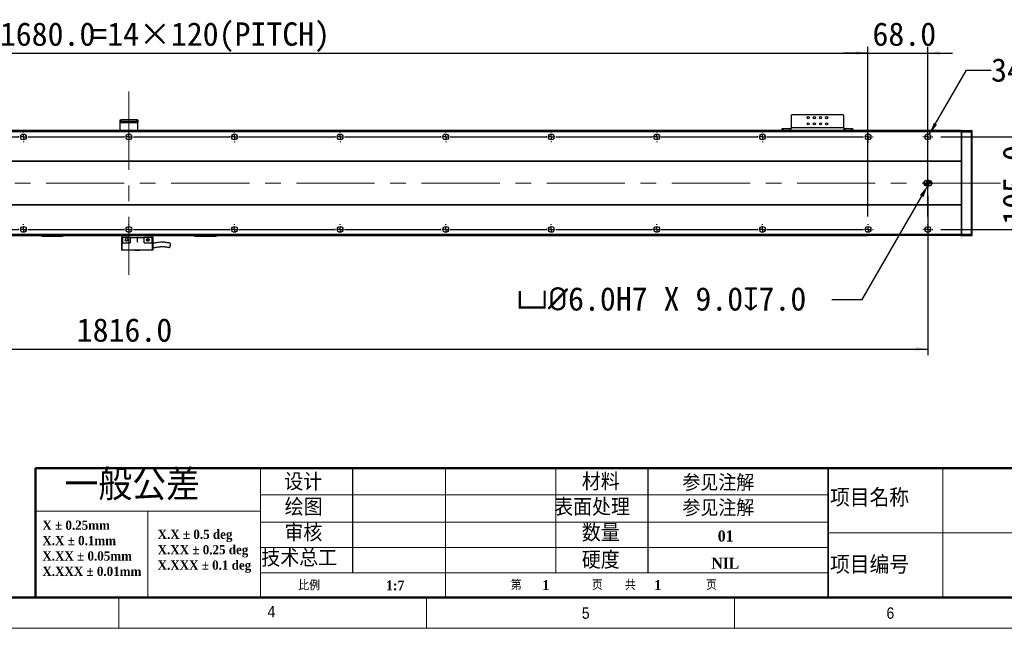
# Model space of a CAD drawing. Header units: millimetres. Extents: x 35 to 2905, y 35 to 2044.
# Tile 2 of 6: x 1007 to 2127, y 35 to 727. Entities that reach past the tile are written whole.
import ezdxf

# ---------------------------------------------------------------- set-up
doc = ezdxf.new("R2010")
doc.units = ezdxf.units.MM
doc.header["$LTSCALE"] = 7
doc.header["$PDSIZE"] = -1
doc.linetypes.add('CENTERX2', pattern=[20.32, 12.7, -2.54, 2.54, -2.54])
doc.layers.add('DIMNS', color=7, linetype='Continuous')
doc.styles.add('SLDTEXTSTYLE1', font='Gothic.ttf', dxfattribs={"width": 0.913})
doc.styles.add('SLDTEXTSTYLE2', font='timesbd.ttf', dxfattribs={"width": 0.933})
doc.styles.add('SLDTEXTSTYLE3', font='txt', dxfattribs={"bigfont": 'bigfont'})
doc.styles.add('SLDTEXTSTYLE4', font='txt', dxfattribs={"bigfont": 'bigfont'})
doc.styles.add('SLDTEXTSTYLE8', font='txt')
doc.dimstyles.new('SLDDIMSTYLE0', dxfattribs={"dimtxt": 26.6, "dimasz": 14, "dimexe": 0, "dimexo": 0.0625, "dimgap": 6.65, "dimtad": 2, "dimdec": 1, "dimrnd": 1e-09, "dimzin": 4, "dimdsep": 46, "dimtxsty": 'SLDTEXTSTYLE8', "dimsah": 1, "dimcen": 0.09, "dimadec": 0, "dimazin": 1, "dimtfac": 1, "dimtdec": 1, "dimtofl": 0, "dimtmove": 0, "dimatfit": 3, "dimfxl": 0, "dimfrac": 2, "dimtolj": 1, "dimtzin": 12, "dimarcsym": 0})
doc.dimstyles.new('SLDDIMSTYLE1', dxfattribs={"dimtxt": 26.6, "dimasz": 14, "dimexe": 0, "dimexo": 0.0625, "dimgap": 6.65, "dimtad": 2, "dimdec": 1, "dimrnd": 1e-09, "dimzin": 4, "dimdsep": 46, "dimtxsty": 'SLDTEXTSTYLE8', "dimsah": 1, "dimcen": 0.09, "dimadec": 0, "dimazin": 1, "dimtfac": 1, "dimtdec": 1, "dimtmove": 0, "dimatfit": 0, "dimfxl": 0, "dimfrac": 2, "dimtolj": 1, "dimtzin": 12, "dimarcsym": 0})
doc.dimstyles.new('SLDDIMSTYLE5', dxfattribs={"dimtxt": 26.6, "dimasz": 14, "dimexe": 0, "dimexo": 0.0625, "dimgap": 6.65, "dimtad": 0, "dimtih": 1, "dimtoh": 1, "dimdec": 1, "dimrnd": 1e-09, "dimzin": 4, "dimdsep": 46, "dimtxsty": 'SLDTEXTSTYLE8', "dimsah": 1, "dimcen": 0, "dimadec": 0, "dimazin": 1, "dimtfac": 1, "dimtdec": 1, "dimtofl": 0, "dimtmove": 0, "dimatfit": 3, "dimfxl": 0, "dimfrac": 2, "dimtolj": 1, "dimtzin": 12, "dimarcsym": 0})
doc.dimstyles.new('SLDDIMSTYLE6', dxfattribs={"dimtxt": 26.6, "dimasz": 14, "dimexe": 0, "dimexo": 0.0625, "dimgap": 6.65, "dimtad": 0, "dimtih": 1, "dimtoh": 1, "dimdec": 1, "dimrnd": 1e-09, "dimzin": 12, "dimdsep": 46, "dimtxsty": 'SLDTEXTSTYLE8', "dimsah": 1, "dimcen": 0, "dimadec": 0, "dimazin": 3, "dimtfac": 1, "dimtdec": 1, "dimtofl": 0, "dimtmove": 0, "dimatfit": 3, "dimfxl": 0, "dimfrac": 2, "dimtolj": 1, "dimtzin": 12, "dimarcsym": 0})

# ---------------------------------------------------------------- blocks, each defined once
blk = doc.blocks.new('SW_NOTE_0')
at = {"color": 0, "linetype": 'Continuous', "lineweight": 0, "char_height": 10.5, "attachment_point": 1, "style": 'SLDTEXTSTYLE2'}
for s, insert in [('X.X ± 0.5 deg', (0, 13.8)), ('X.XX ± 0.25 deg', (0, -3.7)), ('X.XXX ± 0.1 deg', (0, -21.2))]:
    blk.add_mtext(s, dxfattribs=dict(at, insert=insert))
blk = doc.blocks.new('SW_NOTE_1')
at = {"color": 0, "linetype": 'Continuous', "lineweight": 0, "char_height": 10.5, "attachment_point": 1, "style": 'SLDTEXTSTYLE2'}
for s, insert in [('X ± 0.25mm ', (0, 13.8)), ('X.X ± 0.1mm', (0, -3.7))]:
    blk.add_mtext(s, dxfattribs=dict(at, insert=insert))
blk = doc.blocks.new('SW_NOTE_2')
at = {"color": 0, "linetype": 'Continuous', "lineweight": 0, "char_height": 10.5, "attachment_point": 1, "style": 'SLDTEXTSTYLE2'}
for s, insert in [('X.XX ± 0.05mm', (0, 13.8)), ('X.XXX ± 0.01mm', (0, -3.7))]:
    blk.add_mtext(s, dxfattribs=dict(at, insert=insert))
blk = doc.blocks.new('_D_13')
at = {"layer": 'DIMNS'}
for p, q in [((223.6, 532), (223.6, 345.4)), ((2039.6, 526.4), (2039.6, 345.4)), ((223.6, 352.4), (2039.6, 352.4))]:
    blk.add_line(p, q, dxfattribs=at)
for points in [[(223.6, 352.4), (237.6, 350.3), (237.6, 354.5)], [(2039.6, 352.4), (2025.6, 354.5), (2025.6, 350.3)]]:
    blk.add_solid(points, dxfattribs=at)
at = {"layer": 'DIMNS', "insert": (1072.3, 387.3), "char_height": 26.6, "attachment_point": 1, "style": 'SLDTEXTSTYLE8'}
blk.add_mtext('1816.0', dxfattribs=at)
blk = doc.blocks.new('_D_14')
at = {"layer": 'DIMNS'}
for p, q in [((2159.6, 593.4), (2159.6, 621.4)), ((2054.4, 593.4), (2166.6, 593.4)), ((2159.6, 488.4), (2159.6, 593.4)), ((2054.4, 488.4), (2166.6, 488.4)), ((2159.6, 488.4), (2159.6, 460.4))]:
    blk.add_line(p, q, dxfattribs=at)
for points in [[(2159.6, 593.4), (2161.7, 607.4), (2157.5, 607.4)], [(2159.6, 488.4), (2157.5, 474.4), (2161.7, 474.4)]]:
    blk.add_solid(points, dxfattribs=at)
at = {"layer": 'DIMNS', "insert": (2124.7, 493.6), "char_height": 26.6, "attachment_point": 1, "rotation": 90, "style": 'SLDTEXTSTYLE8'}
blk.add_mtext('105.0', dxfattribs=at)
blk = doc.blocks.new('_D_16')
at = {"layer": 'Defpoints', "color": 0}
for p in [(2039.6, 538.3), (2041.1, 540.9)]:
    blk.add_point(p, dxfattribs=at)
at = {"layer": 'DIMNS', "color": 0, "lineweight": -2}
for p, q in [((1964.9, 408.8), (2032.6, 526.1)), ((1930.6, 408.8), (1964.9, 408.8))]:
    blk.add_line(p, q, dxfattribs=at)
at = {"layer": 'DIMNS', "color": 0}
blk.add_solid([(2030.6, 527.3), (2034.6, 525), (2039.6, 538.3)], dxfattribs=at)
at = {"layer": 'DIMNS', "color": 0, "insert": (1572.2, 422.7), "char_height": 26.6, "attachment_point": 1, "style": 'SLDTEXTSTYLE8'}
blk.add_mtext('\\A1;{\\fGDT|b0|i0|c134|p2;v\\fISOCPEUR|b0|i0|c134|p34;%%C}6.0H7 X 9.0{\\fGDT|b0|i0|c134|p2;x}7.0', dxfattribs=at)
blk = doc.blocks.new('_D_17')
at = {"layer": 'DIMNS'}
for p, q in [((2041.3, 596.2), (2083.5, 669.4)), ((2083.5, 669.4), (2111.5, 669.4))]:
    blk.add_line(p, q, dxfattribs=at)
blk.add_solid([(2041.3, 596.2), (2050.1, 607.3), (2046.5, 609.4)], dxfattribs=at)
at = {"layer": 'DIMNS', "char_height": 26.6, "attachment_point": 1, "style": 'SLDTEXTSTYLE8'}
for s, insert in [('34X ', (2111.5, 682.8)), ('%%c', (2180.7, 682.5)), (' 6.6 THROUGH HOLE', (2221.8, 682.8))]:
    blk.add_mtext(s, dxfattribs=dict(at, insert=insert))
blk = doc.blocks.new('_D_18')
at = {"layer": 'DIMNS'}
for p, q in [((291.6, 608.1), (291.6, 695.7)), ((1971.6, 608.1), (1971.6, 695.7)), ((291.6, 688.7), (1971.6, 688.7))]:
    blk.add_line(p, q, dxfattribs=at)
for points in [[(291.6, 688.7), (305.6, 686.6), (305.6, 690.8)], [(1971.6, 688.7), (1957.6, 690.8), (1957.6, 686.6)]]:
    blk.add_solid(points, dxfattribs=at)
at = {"layer": 'DIMNS', "char_height": 26.6, "attachment_point": 1, "style": 'SLDTEXTSTYLE8'}
for s, insert in [('1680.0', (984.9, 723.6)), ('=14×120(PITCH)', (1088.8, 723.6))]:
    blk.add_mtext(s, dxfattribs=dict(at, insert=insert))
blk = doc.blocks.new('_D_20')
at = {"layer": 'DIMNS'}
for p, q in [((1971.6, 503.1), (1971.6, 695.7)), ((2039.6, 503.1), (2039.6, 695.7)), ((1971.6, 688.7), (1943.6, 688.7)), ((1971.6, 688.7), (2039.6, 688.7)), ((2039.6, 688.7), (2067.6, 688.7))]:
    blk.add_line(p, q, dxfattribs=at)
for points in [[(1971.6, 688.7), (1957.6, 690.8), (1957.6, 686.6)], [(2039.6, 688.7), (2053.6, 686.6), (2053.6, 690.8)]]:
    blk.add_solid(points, dxfattribs=at)
at = {"layer": 'DIMNS', "insert": (1976.7, 723.6), "char_height": 26.6, "attachment_point": 1, "style": 'SLDTEXTSTYLE8'}
blk.add_mtext('68.0', dxfattribs=at)
blk = doc.blocks.new('SW_CENTERMARKSYMBOL_0')
at = {"layer": 'DIMNS', "color": 0}
for p, q in [((-5.08, 0), (-5.54, 0)), ((0, 0), (-2.54, 0)), ((0, 5.08), (0, 5.54)), ((0, 0), (0, 2.54)), ((0, 0), (0, -2.54)), ((0, 0), (2.54, 0)), ((5.08, 0), (5.54, 0)), ((0, -5.08), (0, -5.54))]:
    blk.add_line(p, q, dxfattribs=at)
blk = doc.blocks.new('SW_CENTERMARKSYMBOL_2')
at = {"layer": 'DIMNS', "color": 0}
for p, q in [((-125.08, 0), (-125.84, 0)), ((-120, 0), (-122.54, 0)), ((-120, 5.08), (-120, 5.84)), ((-120, 0), (-120, 2.54)), ((-120, 0), (-120, -2.54)), ((-120, 0), (-117.46, 0)), ((-114.92, 0), (-5.08, 0)), ((-5.08, 0), (-5.84, 0)), ((0, 0), (-2.54, 0)), ((0, 0), (-2.54, 0)), ((0, 5.08), (0, 5.84)), ((0, 0), (0, 2.54)), ((0, 0), (0, 2.54)), ((0, 0), (0, -2.54)), ((0, 0), (2.54, 0)), ((0, 0), (0, -2.54)), ((0, 0), (2.54, 0)), ((5.08, 0), (5.84, 0)), ((5.08, 0), (114.92, 0)), ((114.92, 0), (114.16, 0)), ((120, 0), (117.46, 0)), ((120, 0), (117.46, 0)), ((120, 0), (117.46, 0)), ((120, 5.08), (120, 5.84)), ((120, 0), (120, 2.54)), ((120, 0), (120, 2.54)), ((120, 0), (120, 2.54)), ((120, 0), (120, -2.54)), ((120, 0), (122.54, 0)), ((120, 0), (120, -2.54)), ((120, 0), (122.54, 0)), ((120, 0), (120, -2.54)), ((120, 0), (122.54, 0)), ((125.08, 0), (125.84, 0)), ((125.08, 0), (234.92, 0)), ((234.92, 0), (234.16, 0)), ((240, 0), (237.46, 0)), ((240, 0), (237.46, 0)), ((240, 0), (237.46, 0)), ((240, 0), (237.46, 0)), ((240, 5.08), (240, 5.84)), ((240, 0), (240, 2.54)), ((240, 0), (240, 2.54)), ((240, 0), (240, 2.54)), ((240, 0), (240, 2.54)), ((240, 0), (240, -2.54)), ((240, 0), (242.54, 0)), ((240, 0), (240, -2.54)), ((240, 0), (242.54, 0)), ((240, 0), (240, -2.54)), ((240, 0), (242.54, 0)), ((240, 0), (240, -2.54)), ((240, 0), (242.54, 0)), ((245.08, 0), (245.84, 0)), ((245.08, 0), (354.92, 0)), ((354.92, 0), (354.16, 0)), ((360, 0), (357.46, 0)), ((360, 0), (357.46, 0)), ((360, 0), (357.46, 0)), ((360, 0), (357.46, 0)), ((360, 0), (357.46, 0)), ((360, 5.08), (360, 5.84)), ((360, 0), (360, 2.54)), ((360, 0), (360, 2.54)), ((360, 0), (360, 2.54)), ((360, 0), (360, 2.54)), ((360, 0), (360, 2.54)), ((360, 0), (360, -2.54)), ((360, 0), (362.54, 0)), ((360, 0), (360, -2.54)), ((360, 0), (362.54, 0)), ((360, 0), (360, -2.54)), ((360, 0), (362.54, 0)), ((360, 0), (360, -2.54)), ((360, 0), (362.54, 0)), ((360, 0), (360, -2.54)), ((360, 0), (362.54, 0)), ((365.08, 0), (365.84, 0)), ((365.08, 0), (474.92, 0)), ((474.92, 0), (474.16, 0)), ((480, 0), (477.46, 0)), ((480, 0), (477.46, 0)), ((480, 0), (477.46, 0)), ((480, 0), (477.46, 0)), ((480, 0), (477.46, 0)), ((480, 0), (477.46, 0)), ((480, 5.08), (480, 5.84)), ((480, 0), (480, 2.54)), ((480, 0), (480, 2.54)), ((480, 0), (480, 2.54)), ((480, 0), (480, 2.54)), ((480, 0), (480, 2.54)), ((480, 0), (480, 2.54)), ((480, 0), (480, -2.54)), ((480, 0), (482.54, 0)), ((480, 0), (480, -2.54)), ((480, 0), (482.54, 0)), ((480, 0), (480, -2.54)), ((480, 0), (482.54, 0)), ((480, 0), (480, -2.54)), ((480, 0), (482.54, 0)), ((480, 0), (480, -2.54)), ((480, 0), (482.54, 0)), ((480, 0), (480, -2.54)), ((480, 0), (482.54, 0)), ((485.08, 0), (485.84, 0)), ((485.08, 0), (594.92, 0)), ((594.92, 0), (594.16, 0)), ((600, 0), (597.46, 0)), ((600, 0), (597.46, 0)), ((600, 0), (597.46, 0)), ((600, 0), (597.46, 0)), ((600, 0), (597.46, 0)), ((600, 0), (597.46, 0)), ((600, 0), (597.46, 0)), ((600, 5.08), (600, 5.84)), ((600, 0), (600, 2.54)), ((600, 0), (600, 2.54)), ((600, 0), (600, 2.54)), ((600, 0), (600, 2.54)), ((600, 0), (600, 2.54)), ((600, 0), (600, 2.54)), ((600, 0), (600, 2.54)), ((600, 0), (600, -2.54)), ((600, 0), (602.54, 0)), ((600, 0), (600, -2.54)), ((600, 0), (602.54, 0)), ((600, 0), (600, -2.54)), ((600, 0), (602.54, 0)), ((600, 0), (600, -2.54)), ((600, 0), (602.54, 0)), ((600, 0), (600, -2.54)), ((600, 0), (602.54, 0)), ((600, 0), (600, -2.54)), ((600, 0), (602.54, 0)), ((600, 0), (600, -2.54)), ((600, 0), (602.54, 0)), ((605.08, 0), (605.84, 0)), ((605.08, 0), (714.92, 0)), ((714.92, 0), (714.16, 0)), ((720, 0), (717.46, 0)), ((720, 0), (717.46, 0)), ((720, 0), (717.46, 0)), ((720, 0), (717.46, 0)), ((720, 0), (717.46, 0)), ((720, 0), (717.46, 0)), ((720, 0), (717.46, 0)), ((720, 0), (717.46, 0)), ((720, 5.08), (720, 5.84)), ((720, 0), (720, 2.54)), ((720, 0), (720, 2.54)), ((720, 0), (720, 2.54)), ((720, 0), (720, 2.54)), ((720, 0), (720, 2.54)), ((720, 0), (720, 2.54)), ((720, 0), (720, 2.54)), ((720, 0), (720, 2.54)), ((720, 0), (720, -2.54)), ((720, 0), (722.54, 0)), ((720, 0), (720, -2.54)), ((720, 0), (722.54, 0)), ((720, 0), (720, -2.54)), ((720, 0), (722.54, 0)), ((720, 0), (720, -2.54)), ((720, 0), (722.54, 0)), ((720, 0), (720, -2.54)), ((720, 0), (722.54, 0)), ((720, 0), (720, -2.54)), ((720, 0), (722.54, 0)), ((720, 0), (720, -2.54)), ((720, 0), (722.54, 0)), ((720, 0), (720, -2.54)), ((720, 0), (722.54, 0)), ((725.08, 0), (725.84, 0)), ((725.08, 0), (834.92, 0)), ((834.92, 0), (834.16, 0)), ((840, 0), (837.46, 0)), ((840, 0), (837.46, 0)), ((840, 0), (837.46, 0)), ((840, 0), (837.46, 0)), ((840, 0), (837.46, 0)), ((840, 0), (837.46, 0)), ((840, 0), (837.46, 0)), ((840, 5.08), (840, 5.84)), ((840, 0), (840, 2.54)), ((840, 0), (840, 2.54)), ((840, 0), (840, 2.54)), ((840, 0), (840, 2.54)), ((840, 0), (840, 2.54)), ((840, 0), (840, 2.54)), ((840, 0), (840, 2.54)), ((840, 0), (840, -2.54)), ((840, 0), (842.54, 0)), ((840, 0), (840, -2.54)), ((840, 0), (842.54, 0)), ((840, 0), (840, -2.54)), ((840, 0), (842.54, 0)), ((840, 0), (840, -2.54)), ((840, 0), (842.54, 0)), ((840, 0), (840, -2.54)), ((840, 0), (842.54, 0)), ((840, 0), (840, -2.54)), ((840, 0), (842.54, 0)), ((840, 0), (840, -2.54)), ((840, 0), (842.54, 0)), ((845.08, 0), (845.84, 0)), ((845.08, 0), (954.92, 0)), ((954.92, 0), (954.16, 0)), ((960, 0), (957.46, 0)), ((960, 0), (957.46, 0)), ((960, 0), (957.46, 0)), ((960, 0), (957.46, 0)), ((960, 0), (957.46, 0)), ((960, 0), (957.46, 0)), ((960, 5.08), (960, 5.84)), ((960, 0), (960, 2.54)), ((960, 0), (960, 2.54)), ((960, 0), (960, 2.54)), ((960, 0), (960, 2.54)), ((960, 0), (960, 2.54)), ((960, 0), (960, 2.54)), ((960, 0), (960, -2.54)), ((960, 0), (962.54, 0)), ((960, 0), (960, -2.54)), ((960, 0), (962.54, 0)), ((960, 0), (960, -2.54)), ((960, 0), (962.54, 0)), ((960, 0), (960, -2.54)), ((960, 0), (962.54, 0)), ((960, 0), (960, -2.54)), ((960, 0), (962.54, 0)), ((960, 0), (960, -2.54)), ((960, 0), (962.54, 0)), ((965.08, 0), (965.84, 0)), ((965.08, 0), (1074.92, 0)), ((1074.92, 0), (1074.16, 0)), ((1080, 0), (1077.46, 0)), ((1080, 0), (1077.46, 0)), ((1080, 0), (1077.46, 0)), ((1080, 0), (1077.46, 0)), ((1080, 0), (1077.46, 0)), ((1080, 5.08), (1080, 5.84)), ((1080, 0), (1080, 2.54)), ((1080, 0), (1080, 2.54)), ((1080, 0), (1080, 2.54)), ((1080, 0), (1080, 2.54)), ((1080, 0), (1080, 2.54)), ((1080, 0), (1080, -2.54)), ((1080, 0), (1082.54, 0)), ((1080, 0), (1080, -2.54)), ((1080, 0), (1082.54, 0)), ((1080, 0), (1080, -2.54)), ((1080, 0), (1082.54, 0)), ((1080, 0), (1080, -2.54)), ((1080, 0), (1082.54, 0)), ((1080, 0), (1080, -2.54)), ((1080, 0), (1082.54, 0)), ((1085.08, 0), (1085.84, 0)), ((1085.08, 0), (1194.92, 0)), ((1194.92, 0), (1194.16, 0)), ((1200, 0), (1197.46, 0)), ((1200, 0), (1197.46, 0)), ((1200, 0), (1197.46, 0)), ((1200, 0), (1197.46, 0)), ((1200, 5.08), (1200, 5.84)), ((1200, 0), (1200, 2.54)), ((1200, 0), (1200, 2.54)), ((1200, 0), (1200, 2.54)), ((1200, 0), (1200, 2.54)), ((1200, 0), (1200, -2.54)), ((1200, 0), (1202.54, 0)), ((1200, 0), (1200, -2.54)), ((1200, 0), (1202.54, 0)), ((1200, 0), (1200, -2.54)), ((1200, 0), (1202.54, 0)), ((1200, 0), (1200, -2.54)), ((1200, 0), (1202.54, 0)), ((1205.08, 0), (1205.84, 0)), ((1205.08, 0), (1314.92, 0)), ((1314.92, 0), (1314.16, 0)), ((1320, 0), (1317.46, 0)), ((1320, 0), (1317.46, 0)), ((1320, 0), (1317.46, 0)), ((1320, 5.08), (1320, 5.84)), ((1320, 0), (1320, 2.54)), ((1320, 0), (1320, 2.54)), ((1320, 0), (1320, 2.54)), ((1320, 0), (1320, -2.54)), ((1320, 0), (1322.54, 0)), ((1320, 0), (1320, -2.54)), ((1320, 0), (1322.54, 0)), ((1320, 0), (1320, -2.54)), ((1320, 0), (1322.54, 0)), ((1325.08, 0), (1325.84, 0)), ((1325.08, 0), (1434.92, 0)), ((1434.92, 0), (1434.16, 0)), ((1440, 0), (1437.46, 0)), ((1440, 0), (1437.46, 0)), ((1440, 5.08), (1440, 5.84)), ((1440, 0), (1440, 2.54)), ((1440, 0), (1440, 2.54)), ((1440, 0), (1440, -2.54)), ((1440, 0), (1442.54, 0)), ((1440, 0), (1440, -2.54)), ((1440, 0), (1442.54, 0)), ((1445.08, 0), (1445.84, 0)), ((1445.08, 0), (1554.92, 0)), ((1560, 0), (1557.46, 0)), ((1560, 5.08), (1560, 5.84)), ((1560, 0), (1560, 2.54)), ((1560, 0), (1560, -2.54)), ((1560, 0), (1562.54, 0)), ((1565.08, 0), (1565.84, 0)), ((-120, -5.08), (-120, -5.84)), ((0, -5.08), (0, -5.84)), ((120, -5.08), (120, -5.84)), ((240, -5.08), (240, -5.84)), ((360, -5.08), (360, -5.84)), ((480, -5.08), (480, -5.84)), ((600, -5.08), (600, -5.84)), ((720, -5.08), (720, -5.84)), ((840, -5.08), (840, -5.84)), ((960, -5.08), (960, -5.84)), ((1080, -5.08), (1080, -5.84)), ((1200, -5.08), (1200, -5.84)), ((1320, -5.08), (1320, -5.84)), ((1440, -5.08), (1440, -5.84)), ((1560, -5.08), (1560, -5.84))]:
    blk.add_line(p, q, dxfattribs=at)
blk = doc.blocks.new('SW_CENTERMARKSYMBOL_3')
at = {"layer": 'DIMNS', "color": 0}
for p, q in [((-245.08, 0), (-245.84, 0)), ((-240, 0), (-242.54, 0)), ((-240, 5.08), (-240, 5.84)), ((-240, 0), (-240, 2.54)), ((-240, 0), (-240, -2.54)), ((-240, 0), (-237.46, 0)), ((-234.92, 0), (-125.08, 0)), ((-125.08, 0), (-125.84, 0)), ((-120, 0), (-122.54, 0)), ((-120, 0), (-122.54, 0)), ((-120, 5.08), (-120, 5.84)), ((-120, 0), (-120, 2.54)), ((-120, 0), (-120, 2.54)), ((-120, 0), (-120, -2.54)), ((-120, 0), (-117.46, 0)), ((-120, 0), (-120, -2.54)), ((-120, 0), (-117.46, 0)), ((-114.92, 0), (-114.16, 0)), ((-114.92, 0), (-5.08, 0)), ((-5.08, 0), (-5.84, 0)), ((0, 0), (-2.54, 0)), ((0, 0), (-2.54, 0)), ((0, 0), (-2.54, 0)), ((0, 5.08), (0, 5.84)), ((0, 0), (0, 2.54)), ((0, 0), (0, 2.54)), ((0, 0), (0, 2.54)), ((0, 0), (0, -2.54)), ((0, 0), (2.54, 0)), ((0, 0), (0, -2.54)), ((0, 0), (2.54, 0)), ((0, 0), (0, -2.54)), ((0, 0), (2.54, 0)), ((5.08, 0), (5.84, 0)), ((5.08, 0), (114.92, 0)), ((114.92, 0), (114.16, 0)), ((120, 0), (117.46, 0)), ((120, 0), (117.46, 0)), ((120, 0), (117.46, 0)), ((120, 0), (117.46, 0)), ((120, 5.08), (120, 5.84)), ((120, 0), (120, 2.54)), ((120, 0), (120, 2.54)), ((120, 0), (120, 2.54)), ((120, 0), (120, 2.54)), ((120, 0), (120, -2.54)), ((120, 0), (122.54, 0)), ((120, 0), (120, -2.54)), ((120, 0), (122.54, 0)), ((120, 0), (120, -2.54)), ((120, 0), (122.54, 0)), ((120, 0), (120, -2.54)), ((120, 0), (122.54, 0)), ((125.08, 0), (125.84, 0)), ((125.08, 0), (234.92, 0)), ((234.92, 0), (234.16, 0)), ((240, 0), (237.46, 0)), ((240, 0), (237.46, 0)), ((240, 0), (237.46, 0)), ((240, 0), (237.46, 0)), ((240, 0), (237.46, 0)), ((240, 5.08), (240, 5.84)), ((240, 0), (240, 2.54)), ((240, 0), (240, 2.54)), ((240, 0), (240, 2.54)), ((240, 0), (240, 2.54)), ((240, 0), (240, 2.54)), ((240, 0), (240, -2.54)), ((240, 0), (242.54, 0)), ((240, 0), (240, -2.54)), ((240, 0), (242.54, 0)), ((240, 0), (240, -2.54)), ((240, 0), (242.54, 0)), ((240, 0), (240, -2.54)), ((240, 0), (242.54, 0)), ((240, 0), (240, -2.54)), ((240, 0), (242.54, 0)), ((245.08, 0), (245.84, 0)), ((245.08, 0), (354.92, 0)), ((354.92, 0), (354.16, 0)), ((360, 0), (357.46, 0)), ((360, 0), (357.46, 0)), ((360, 0), (357.46, 0)), ((360, 0), (357.46, 0)), ((360, 0), (357.46, 0)), ((360, 0), (357.46, 0)), ((360, 5.08), (360, 5.84)), ((360, 0), (360, 2.54)), ((360, 0), (360, 2.54)), ((360, 0), (360, 2.54)), ((360, 0), (360, 2.54)), ((360, 0), (360, 2.54)), ((360, 0), (360, 2.54)), ((360, 0), (360, -2.54)), ((360, 0), (362.54, 0)), ((360, 0), (360, -2.54)), ((360, 0), (362.54, 0)), ((360, 0), (360, -2.54)), ((360, 0), (362.54, 0)), ((360, 0), (360, -2.54)), ((360, 0), (362.54, 0)), ((360, 0), (360, -2.54)), ((360, 0), (362.54, 0)), ((360, 0), (360, -2.54)), ((360, 0), (362.54, 0)), ((365.08, 0), (365.84, 0)), ((365.08, 0), (474.92, 0)), ((474.92, 0), (474.16, 0)), ((480, 0), (477.46, 0)), ((480, 0), (477.46, 0)), ((480, 0), (477.46, 0)), ((480, 0), (477.46, 0)), ((480, 0), (477.46, 0)), ((480, 0), (477.46, 0)), ((480, 0), (477.46, 0)), ((480, 5.08), (480, 5.84)), ((480, 0), (480, 2.54)), ((480, 0), (480, 2.54)), ((480, 0), (480, 2.54)), ((480, 0), (480, 2.54)), ((480, 0), (480, 2.54)), ((480, 0), (480, 2.54)), ((480, 0), (480, 2.54)), ((480, 0), (480, -2.54)), ((480, 0), (482.54, 0)), ((480, 0), (480, -2.54)), ((480, 0), (482.54, 0)), ((480, 0), (480, -2.54)), ((480, 0), (482.54, 0)), ((480, 0), (480, -2.54)), ((480, 0), (482.54, 0)), ((480, 0), (480, -2.54)), ((480, 0), (482.54, 0)), ((480, 0), (480, -2.54)), ((480, 0), (482.54, 0)), ((480, 0), (480, -2.54)), ((480, 0), (482.54, 0)), ((485.08, 0), (485.84, 0)), ((485.08, 0), (594.92, 0)), ((594.92, 0), (594.16, 0)), ((600, 0), (597.46, 0)), ((600, 0), (597.46, 0)), ((600, 0), (597.46, 0)), ((600, 0), (597.46, 0)), ((600, 0), (597.46, 0)), ((600, 0), (597.46, 0)), ((600, 0), (597.46, 0)), ((600, 0), (597.46, 0)), ((600, 5.08), (600, 5.84)), ((600, 0), (600, 2.54)), ((600, 0), (600, 2.54)), ((600, 0), (600, 2.54)), ((600, 0), (600, 2.54)), ((600, 0), (600, 2.54)), ((600, 0), (600, 2.54)), ((600, 0), (600, 2.54)), ((600, 0), (600, 2.54)), ((600, 0), (600, -2.54)), ((600, 0), (602.54, 0)), ((600, 0), (600, -2.54)), ((600, 0), (602.54, 0)), ((600, 0), (600, -2.54)), ((600, 0), (602.54, 0)), ((600, 0), (600, -2.54)), ((600, 0), (602.54, 0)), ((600, 0), (600, -2.54)), ((600, 0), (602.54, 0)), ((600, 0), (600, -2.54)), ((600, 0), (602.54, 0)), ((600, 0), (600, -2.54)), ((600, 0), (602.54, 0)), ((600, 0), (600, -2.54)), ((600, 0), (602.54, 0)), ((605.08, 0), (605.84, 0)), ((605.08, 0), (714.92, 0)), ((714.92, 0), (714.16, 0)), ((720, 0), (717.46, 0)), ((720, 0), (717.46, 0)), ((720, 0), (717.46, 0)), ((720, 0), (717.46, 0)), ((720, 0), (717.46, 0)), ((720, 0), (717.46, 0)), ((720, 0), (717.46, 0)), ((720, 5.08), (720, 5.84)), ((720, 0), (720, 2.54)), ((720, 0), (720, 2.54)), ((720, 0), (720, 2.54)), ((720, 0), (720, 2.54)), ((720, 0), (720, 2.54)), ((720, 0), (720, 2.54)), ((720, 0), (720, 2.54)), ((720, 0), (720, -2.54)), ((720, 0), (722.54, 0)), ((720, 0), (720, -2.54)), ((720, 0), (722.54, 0)), ((720, 0), (720, -2.54)), ((720, 0), (722.54, 0)), ((720, 0), (720, -2.54)), ((720, 0), (722.54, 0)), ((720, 0), (720, -2.54)), ((720, 0), (722.54, 0)), ((720, 0), (720, -2.54)), ((720, 0), (722.54, 0)), ((720, 0), (720, -2.54)), ((720, 0), (722.54, 0)), ((725.08, 0), (725.84, 0)), ((725.08, 0), (834.92, 0)), ((834.92, 0), (834.16, 0)), ((840, 0), (837.46, 0)), ((840, 0), (837.46, 0)), ((840, 0), (837.46, 0)), ((840, 0), (837.46, 0)), ((840, 0), (837.46, 0)), ((840, 0), (837.46, 0)), ((840, 5.08), (840, 5.84)), ((840, 0), (840, 2.54)), ((840, 0), (840, 2.54)), ((840, 0), (840, 2.54)), ((840, 0), (840, 2.54)), ((840, 0), (840, 2.54)), ((840, 0), (840, 2.54)), ((840, 0), (840, -2.54)), ((840, 0), (842.54, 0)), ((840, 0), (840, -2.54)), ((840, 0), (842.54, 0)), ((840, 0), (840, -2.54)), ((840, 0), (842.54, 0)), ((840, 0), (840, -2.54)), ((840, 0), (842.54, 0)), ((840, 0), (840, -2.54)), ((840, 0), (842.54, 0)), ((840, 0), (840, -2.54)), ((840, 0), (842.54, 0)), ((845.08, 0), (845.84, 0)), ((845.08, 0), (954.92, 0)), ((954.92, 0), (954.16, 0)), ((960, 0), (957.46, 0)), ((960, 0), (957.46, 0)), ((960, 0), (957.46, 0)), ((960, 0), (957.46, 0)), ((960, 0), (957.46, 0)), ((960, 5.08), (960, 5.84)), ((960, 0), (960, 2.54)), ((960, 0), (960, 2.54)), ((960, 0), (960, 2.54)), ((960, 0), (960, 2.54)), ((960, 0), (960, 2.54)), ((960, 0), (960, -2.54)), ((960, 0), (962.54, 0)), ((960, 0), (960, -2.54)), ((960, 0), (962.54, 0)), ((960, 0), (960, -2.54)), ((960, 0), (962.54, 0)), ((960, 0), (960, -2.54)), ((960, 0), (962.54, 0)), ((960, 0), (960, -2.54)), ((960, 0), (962.54, 0)), ((965.08, 0), (965.84, 0)), ((965.08, 0), (1074.92, 0)), ((1074.92, 0), (1074.16, 0)), ((1080, 0), (1077.46, 0)), ((1080, 0), (1077.46, 0)), ((1080, 0), (1077.46, 0)), ((1080, 0), (1077.46, 0)), ((1080, 5.08), (1080, 5.84)), ((1080, 0), (1080, 2.54)), ((1080, 0), (1080, 2.54)), ((1080, 0), (1080, 2.54)), ((1080, 0), (1080, 2.54)), ((1080, 0), (1080, -2.54)), ((1080, 0), (1082.54, 0)), ((1080, 0), (1080, -2.54)), ((1080, 0), (1082.54, 0)), ((1080, 0), (1080, -2.54)), ((1080, 0), (1082.54, 0)), ((1080, 0), (1080, -2.54)), ((1080, 0), (1082.54, 0)), ((1085.08, 0), (1085.84, 0)), ((1085.08, 0), (1194.92, 0)), ((1194.92, 0), (1194.16, 0)), ((1200, 0), (1197.46, 0)), ((1200, 0), (1197.46, 0)), ((1200, 0), (1197.46, 0)), ((1200, 5.08), (1200, 5.84)), ((1200, 0), (1200, 2.54)), ((1200, 0), (1200, 2.54)), ((1200, 0), (1200, 2.54)), ((1200, 0), (1200, -2.54)), ((1200, 0), (1202.54, 0)), ((1200, 0), (1200, -2.54)), ((1200, 0), (1202.54, 0)), ((1200, 0), (1200, -2.54)), ((1200, 0), (1202.54, 0)), ((1205.08, 0), (1205.84, 0)), ((1205.08, 0), (1314.92, 0)), ((1314.92, 0), (1314.16, 0)), ((1320, 0), (1317.46, 0)), ((1320, 0), (1317.46, 0)), ((1320, 5.08), (1320, 5.84)), ((1320, 0), (1320, 2.54)), ((1320, 0), (1320, 2.54)), ((1320, 0), (1320, -2.54)), ((1320, 0), (1322.54, 0)), ((1320, 0), (1320, -2.54)), ((1320, 0), (1322.54, 0)), ((1325.08, 0), (1325.84, 0)), ((1325.08, 0), (1434.92, 0)), ((1440, 0), (1437.46, 0)), ((1440, 5.08), (1440, 5.84)), ((1440, 0), (1440, 2.54)), ((1440, 0), (1440, -2.54)), ((1440, 0), (1442.54, 0)), ((1445.08, 0), (1445.84, 0)), ((-240, -5.08), (-240, -5.84)), ((-120, -5.08), (-120, -5.84)), ((0, -5.08), (0, -5.84)), ((120, -5.08), (120, -5.84)), ((240, -5.08), (240, -5.84)), ((360, -5.08), (360, -5.84)), ((480, -5.08), (480, -5.84)), ((600, -5.08), (600, -5.84)), ((720, -5.08), (720, -5.84)), ((840, -5.08), (840, -5.84)), ((960, -5.08), (960, -5.84)), ((1080, -5.08), (1080, -5.84)), ((1200, -5.08), (1200, -5.84)), ((1320, -5.08), (1320, -5.84)), ((1440, -5.08), (1440, -5.84))]:
    blk.add_line(p, q, dxfattribs=at)
blk = doc.blocks.new('SW_CENTERMARKSYMBOL_4')
at = {"layer": 'DIMNS', "color": 0}
for p, q in [((-5.08, 0), (-5.84, 0)), ((0, 0), (-2.54, 0)), ((0, 5.08), (0, 5.84)), ((0, 0), (0, 2.54)), ((0, 0), (0, -2.54)), ((0, 0), (2.54, 0)), ((5.08, 0), (5.84, 0)), ((0, -5.08), (0, -5.84))]:
    blk.add_line(p, q, dxfattribs=at)
blk = doc.blocks.new('SW_CENTERMARKSYMBOL_5')
at = {"layer": 'DIMNS', "color": 0}
for p, q in [((-5.08, 0), (-5.84, 0)), ((0, 0), (-2.54, 0)), ((0, 5.08), (0, 5.84)), ((0, 0), (0, 2.54)), ((0, 0), (0, -2.54)), ((0, 0), (2.54, 0)), ((5.08, 0), (5.84, 0)), ((0, -5.08), (0, -5.84))]:
    blk.add_line(p, q, dxfattribs=at)
blk = doc.blocks.new('SW_DOWELSYMBOL_1')
at = {"linetype": 'Continuous', "lineweight": 18}
h = blk.add_hatch(color=0, dxfattribs=at)
edge = h.paths.add_edge_path(flags=0)
edge.add_arc((0, 0), 3, 180, 270)
edge.add_line((0, -3), (0, 0))
edge.add_line((0, 0), (-3, 0))
h = blk.add_hatch(color=0, dxfattribs=at)
edge = h.paths.add_edge_path(flags=0)
edge.add_arc((0, 0), 3, 0, 90)
edge.add_line((0, 3), (0, 0))
edge.add_line((0, 0), (3, 0))
at = {"layer": 'DIMNS', "color": 0}
blk.add_circle((0, 0), 3, dxfattribs=at)
blk = doc.blocks.new('SW_DOWELSYMBOL_2')
at = {"linetype": 'Continuous', "lineweight": 18}
h = blk.add_hatch(color=0, dxfattribs=at)
edge = h.paths.add_edge_path(flags=0)
edge.add_arc((0, 0), 3, 180, 270)
edge.add_line((0, -3), (0, 0))
edge.add_line((0, 0), (-3, 0))
h = blk.add_hatch(color=0, dxfattribs=at)
edge = h.paths.add_edge_path(flags=0)
edge.add_arc((0, 0), 3, 0, 90)
edge.add_line((0, 3), (0, 0))
edge.add_line((0, 0), (3, 0))
at = {"layer": 'DIMNS', "color": 0}
blk.add_circle((0, 0), 3, dxfattribs=at)

msp = doc.modelspace()

# ---------------------------------------------------------------- linework, layer by layer
at = {"color": 7, "linetype": 'Continuous', "lineweight": 25}
for p, q in [((1885.12, 618.66), (1884.12, 617.66)), ((1884.12, 617.66), (1884.12, 603.86)), ((1943.12, 618.66), (1885.12, 618.66)), ((1944.12, 617.66), (1943.12, 618.66)), ((1944.12, 603.86), (1944.12, 617.66)), ((1121.62, 610.86), (1121.62, 612.86)), ((1121.62, 612.86), (1122.62, 612.86)), ((1122.62, 610.86), (1121.62, 610.86)), ((1121.62, 609.36), (1121.62, 610.86)), ((1141.62, 609.36), (1121.62, 609.36)), ((1121.62, 600.86), (1121.62, 609.36)), ((1122.62, 612.86), (1122.62, 610.86)), ((1140.62, 612.86), (1122.62, 612.86)), ((1140.62, 610.86), (1122.62, 610.86)), ((1140.62, 610.86), (1140.62, 612.86)), ((1140.62, 612.86), (1141.62, 612.86)), ((1141.62, 610.86), (1140.62, 610.86)), ((1141.62, 612.86), (1141.62, 610.86)), ((1141.62, 610.86), (1141.62, 609.36)), ((1141.62, 600.86), (1141.62, 609.36)), ((2077.62, 600.86), (185.62, 600.86)), ((2077.62, 600.36), (185.62, 600.36)), ((2077.62, 599.36), (185.62, 599.36)), ((1874.12, 600.86), (1874.12, 602.86)), ((1874.12, 602.86), (1875.12, 602.86)), ((1875.12, 602.86), (1875.12, 600.86)), ((1875.12, 602.86), (1883.12, 602.86)), ((1883.12, 602.86), (1883.12, 600.86)), ((1884.12, 602.86), (1883.12, 602.86)), ((1884.12, 600.86), (1884.12, 603.86)), ((1944.12, 603.86), (1884.12, 603.86)), ((1944.12, 603.86), (1944.12, 600.86)), ((1945.12, 602.86), (1944.12, 602.86)), ((1945.12, 602.86), (1945.12, 600.86)), ((1945.12, 602.86), (1953.12, 602.86)), ((1953.12, 600.86), (1953.12, 602.86)), ((1953.12, 602.86), (1954.12, 602.86)), ((1954.12, 602.86), (1954.12, 600.86)), ((2077.62, 600.56), (2077.92, 600.86)), ((2077.62, 600.86), (2077.62, 600.56)), ((2077.62, 600.36), (2077.62, 600.56)), ((2077.62, 600.36), (2077.62, 599.36)), ((2077.62, 599.36), (2077.62, 565.86)), ((2077.62, 598.73), (2077.92, 598.86)), ((2077.92, 600.86), (2077.92, 598.86)), ((2077.92, 600.86), (2089.32, 600.86)), ((2077.92, 598.86), (2077.92, 482.86)), ((2089.32, 598.86), (2077.92, 598.86)), ((2089.32, 598.86), (2089.32, 600.86)), ((2089.62, 600.56), (2089.32, 600.86)), ((2089.32, 482.86), (2089.32, 598.86)), ((2089.62, 598.73), (2089.32, 598.86)), ((2089.62, 600.56), (2089.62, 598.73)), ((2089.62, 598.73), (2089.62, 482.98)), ((2077.62, 565.86), (185.62, 565.86)), ((2077.62, 565.36), (185.62, 565.36)), ((2077.62, 565.86), (2077.62, 565.36)), ((2077.62, 565.36), (2077.62, 516.36)), ((2041.12, 543.86), (2038.12, 543.86)), ((2038.12, 537.86), (2041.12, 537.86)), ((2077.62, 516.36), (185.62, 516.36)), ((2077.62, 515.86), (185.62, 515.86)), ((2077.62, 516.36), (2077.62, 515.86)), ((2077.62, 515.86), (2077.62, 482.36)), ((2077.62, 482.36), (185.62, 482.36)), ((2077.62, 481.36), (185.62, 481.36)), ((1971.12, 481.26), (311.12, 481.26)), ((1971.12, 481.36), (1971.12, 481.26)), ((1971.12, 481.06), (1971.12, 481.26)), ((2077.62, 482.98), (2077.92, 482.86)), ((2077.62, 482.36), (2077.62, 481.36)), ((2077.62, 481.16), (2077.62, 481.36)), ((2077.92, 482.86), (2077.92, 480.86)), ((2077.92, 482.86), (2089.32, 482.86)), ((2089.62, 482.98), (2089.32, 482.86)), ((2089.32, 480.86), (2089.32, 482.86)), ((2089.62, 482.98), (2089.62, 481.16)), ((1971.12, 481.06), (311.12, 481.06)), ((1032.62, 480.65), (1032.62, 481.06)), ((1032.62, 480.65), (1032.92, 480.35)), ((1032.62, 480.65), (1033.62, 480.65)), ((1033.75, 480.35), (1032.92, 480.35)), ((1033.62, 481.06), (1033.62, 480.65)), ((1033.75, 480.35), (1033.62, 480.65)), ((1033.62, 480.65), (1055.62, 480.65)), ((1055.5, 480.35), (1033.75, 480.35)), ((1055.5, 480.35), (1055.62, 480.65)), ((1056.32, 480.35), (1055.5, 480.35)), ((1055.62, 480.65), (1055.62, 481.06)), ((1055.62, 480.65), (1056.62, 480.65)), ((1056.32, 480.35), (1056.62, 480.65)), ((1056.62, 481.06), (1056.62, 480.65)), ((1123.12, 478.96), (1123.12, 464.56)), ((1124.32, 478.96), (1123.12, 478.96)), ((1124.12, 478.96), (1124.12, 481.06)), ((1124.32, 472.96), (1124.12, 472.96)), ((1124.12, 464.56), (1124.12, 472.96)), ((1124.32, 478.96), (1124.32, 472.96)), ((1133.12, 478.96), (1124.32, 478.96)), ((1124.32, 472.96), (1133.12, 472.96)), ((1133.12, 478.96), (1133.12, 472.96)), ((1133.12, 478.96), (1140.87, 478.96)), ((1141.37, 478.96), (1140.87, 478.96)), ((1140.87, 478.96), (1140.87, 474.21)), ((1141.37, 478.96), (1149.12, 478.96)), ((1141.37, 474.21), (1141.37, 478.96)), ((1149.12, 472.96), (1149.12, 478.96)), ((1157.92, 478.96), (1149.12, 478.96)), ((1149.12, 472.96), (1157.92, 472.96)), ((1152.5, 477.41), (1152.67, 477.51)), ((1154.13, 477.01), (1154.26, 476.61)), ((1157.92, 472.96), (1157.92, 478.96)), ((1159.12, 478.96), (1157.92, 478.96)), ((1158.12, 472.96), (1157.92, 472.96)), ((1158.12, 478.96), (1158.12, 481.06)), ((1158.12, 472.96), (1158.12, 464.56)), ((1159.12, 464.56), (1159.12, 478.96)), ((1206.62, 480.66), (1206.62, 481.06)), ((1206.62, 480.66), (1206.92, 480.36)), ((1206.62, 480.66), (1207.62, 480.66)), ((1207.75, 480.36), (1206.92, 480.36)), ((1207.62, 481.06), (1207.62, 480.66)), ((1207.75, 480.36), (1207.62, 480.66)), ((1207.62, 480.66), (1229.62, 480.66)), ((1229.5, 480.36), (1207.75, 480.36)), ((1229.5, 480.36), (1229.62, 480.66)), ((1230.32, 480.36), (1229.5, 480.36)), ((1229.62, 480.66), (1229.62, 481.06)), ((1229.62, 480.66), (1230.62, 480.66)), ((1230.32, 480.36), (1230.62, 480.66)), ((1230.62, 481.06), (1230.62, 480.66)), ((2077.62, 481.16), (2077.92, 480.86)), ((2089.32, 480.86), (2077.92, 480.86)), ((2089.62, 481.16), (2089.32, 480.86)), ((1124.12, 464.56), (1123.12, 464.56)), ((1158.12, 464.56), (1124.12, 464.56)), ((1138.12, 464.56), (1138.12, 464.36)), ((1138.81, 464.36), (1138.12, 464.36)), ((1144.12, 464.36), (1138.81, 464.36)), ((1144.12, 464.36), (1144.12, 464.56)), ((1159.12, 464.56), (1158.12, 464.56))]:
    msp.add_line(p, q, dxfattribs=at)
at = {"color": 7, "linetype": 'Continuous', "lineweight": 50}
for p, q in [((1025.29, 217), (1025.29, 70)), ((1025.29, 217), (1281, 217)), ((2870, 217), (1281, 217)), ((70, 70), (2870, 70))]:
    msp.add_line(p, q, dxfattribs=at)
at = {"color": 7, "linetype": 'Continuous', "lineweight": 18}
for p, q in [((1281, 217), (1281, 192.5)), ((1281, 168), (1281, 217)), ((1281, 192.5), (1281, 217)), ((1491.29, 217), (1491.29, 70)), ((1617, 217), (1617, 98.04)), ((2056.78, 217), (2056.78, 70)), ((1281, 168), (1281, 192.5)), ((1281, 186.61), (1926.29, 186.61)), ((1281, 168), (1025.29, 168)), ((1153.14, 168), (1153.14, 70)), ((1281, 168), (1281, 70)), ((1281, 155.78), (1926.29, 155.78)), ((1926.29, 143.5), (2339.76, 143.5)), ((1281, 126.91), (1926.29, 126.91)), ((1926.29, 98.04), (1281, 98.04)), ((70, 70), (2870, 70)), ((861, 70), (2870, 70)), ((1120, 35), (1120, 70)), ((1470, 35), (1470, 70)), ((1820, 70), (1820, 35)), ((35, 35), (2905, 35))]:
    msp.add_line(p, q, dxfattribs=at)
at = {"color": 7, "linetype": 'Continuous', "lineweight": 35}
msp.add_line((1926.29, 217), (1926.29, 70), dxfattribs=at)
at = {"color": 7, "linetype": 'Continuous', "lineweight": 25}
for centre, radius in [((1903.62, 615.36), 1.25), ((1910.62, 615.36), 1.25), ((1917.62, 615.36), 1.25), ((1924.62, 615.36), 1.25), ((1903.62, 608.36), 1.25), ((1910.62, 608.36), 1.25), ((1917.62, 608.36), 1.25), ((1924.62, 608.36), 1.25), ((1011.62, 593.36), 3.3), ((1131.62, 593.36), 3.3), ((1251.62, 593.36), 3.3), ((1371.62, 593.36), 3.3), ((1491.62, 593.36), 3.3), ((1611.62, 593.36), 3.3), ((1731.62, 593.36), 3.3), ((1851.62, 593.36), 3.3), ((1971.62, 593.36), 3.3), ((2039.62, 593.36), 3.3), ((1011.62, 488.36), 3.3), ((1131.62, 488.36), 3.3), ((1251.62, 488.36), 3.3), ((1371.62, 488.36), 3.3), ((1491.62, 488.36), 3.3), ((1611.62, 488.36), 3.3), ((1731.62, 488.36), 3.3), ((1851.62, 488.36), 3.3), ((1971.62, 488.36), 3.3), ((2039.62, 488.36), 3.3), ((1129.12, 476.46), 1.6), ((1153.12, 476.46), 1.6)]:
    msp.add_circle(centre, radius, dxfattribs=at)
for centre, radius, start, end in [((2038.12, 540.86), 3, 90, 270), ((2041.12, 540.86), 3, 270, 90), ((1141.12, 474.21), 0.25, 180, 0)]:
    msp.add_arc(centre, radius, start, end, dxfattribs=at)
for points, knots in [([(1130.26, 476.61), (1130.28, 476.48), (1130.32, 476.22), (1130.21, 475.83), (1129.99, 475.48), (1129.65, 475.22), (1129.24, 475.07), (1128.78, 475.06), (1128.34, 475.19), (1128.11, 475.37), (1128, 475.46)], [0, 0, 0, 0, 0.1147377, 0.2305924, 0.3509259, 0.4758245, 0.6054509, 0.7393981, 0.8775419, 1, 1, 1, 1]), ([(1129.1, 477.76), (1129.24, 477.73), (1129.53, 477.68), (1129.88, 477.42), (1130.06, 477.18), (1130.12, 477.03), (1130.13, 477.01)], [0, 0, 0, 0, 0.3223299, 0.6432152, 0.951835, 1, 1, 1, 1]), ([(1153.12, 477.61), (1153, 477.6), (1152.77, 477.58), (1152.46, 477.42), (1152.2, 477.18), (1152.03, 476.87), (1151.96, 476.53), (1151.99, 476.18), (1152.12, 475.85), (1152.35, 475.58), (1152.65, 475.39), (1152.99, 475.3), (1153.34, 475.31), (1153.67, 475.43), (1153.95, 475.64), (1154.16, 475.92), (1154.28, 476.26), (1154.27, 476.49), (1154.26, 476.61)], [0, 0, 0, 0, 0.0625027, 0.1249976, 0.1875006, 0.2499981, 0.3124968, 0.3749961, 0.4374967, 0.4999918, 0.562493, 0.6249992, 0.6874945, 0.7499987, 0.812496, 0.8749996, 0.9374988, 1, 1, 1, 1]), ([(1154.26, 476.61), (1154.28, 476.48), (1154.32, 476.22), (1154.21, 475.83), (1153.99, 475.48), (1153.65, 475.22), (1153.24, 475.07), (1152.78, 475.06), (1152.34, 475.19), (1152.11, 475.37), (1152, 475.46)], [0, 0, 0, 0, 0.1147374, 0.2305896, 0.3509276, 0.4758259, 0.6054435, 0.7393903, 0.8775422, 1, 1, 1, 1]), ([(1153.1, 477.76), (1153.24, 477.73), (1153.53, 477.68), (1153.88, 477.42), (1154.06, 477.18), (1154.12, 477.03), (1154.13, 477.01)], [0, 0, 0, 0, 0.3223358, 0.6432086, 0.9518342, 1, 1, 1, 1]), ([(1178.43, 472.75), (1177.46, 472.91), (1175.65, 473.19), (1173.18, 473.58), (1171.13, 473.75), (1169.27, 473.79), (1167.24, 473.71), (1165.41, 473.5), (1163.9, 473.28), (1162.89, 473.13), (1161.84, 472.98), (1160.78, 472.86), (1159.86, 472.78), (1159.31, 472.82), (1159.12, 472.83)], [0, 0, 0, 0, 0.1557752, 0.2907855, 0.3967691, 0.4749895, 0.5735875, 0.7047454, 0.7546869, 0.8070848, 0.8612075, 0.9159527, 0.9704039, 1, 1, 1, 1]), ([(1177.87, 467.85), (1177.9, 467.84), (1178, 467.8), (1178.19, 468.07), (1178.41, 468.56), (1178.6, 469.26), (1178.74, 470.07), (1178.81, 470.91), (1178.82, 471.69), (1178.74, 472.3), (1178.61, 472.69), (1178.49, 472.72), (1178.43, 472.73)], [0, 0, 0, 0, 0.05740578, 0.16302771, 0.26646707, 0.36997813, 0.47478885, 0.58158565, 0.69023253, 0.79977657, 0.90881809, 1, 1, 1, 1]), ([(1159.12, 467.84), (1159.36, 467.83), (1160.07, 467.81), (1161.22, 467.9), (1162.9, 468.09), (1164.6, 468.36), (1166.28, 468.59), (1167.72, 468.73), (1169.41, 468.82), (1171.32, 468.76), (1173.36, 468.53), (1175.47, 468.17), (1177.02, 467.94), (1177.86, 467.81)], [0, 0, 0, 0, 0.0368698, 0.1125397, 0.1785183, 0.3028051, 0.3842704, 0.4445307, 0.5302879, 0.6473399, 0.7447489, 0.8603545, 1, 1, 1, 1])]:
    msp.add_open_spline(points, degree=3, knots=knots, dxfattribs=at)
at = {"layer": 'DIMNS', "linetype": 'CENTERX2', "lineweight": 18}
for p, q in [((1131.62, 645.01), (1131.62, 436.71)), ((2122.07, 540.86), (141.17, 540.86))]:
    msp.add_line(p, q, dxfattribs=at)
at = {"layer": 'DIMNS', "color": 7}
for p, q in [((1386.18, 98.04), (1386.18, 217)), ((1721.53, 217), (1721.53, 98.04))]:
    msp.add_line(p, q, dxfattribs=at)

# ---------------------------------------------------------------- block references
at = {"color": 7, "linetype": 'Continuous', "lineweight": 0}
for name, p in [('SW_NOTE_1', (1033.26, 143.65)), ('SW_NOTE_0', (1164.24, 133.27)), ('SW_NOTE_2', (1033.26, 108.65))]:
    msp.add_blockref(name, p, dxfattribs=at)
at = {"layer": 'DIMNS'}
for name, p in [('SW_CENTERMARKSYMBOL_3', (531.62, 593.36)), ('SW_CENTERMARKSYMBOL_4', (2039.62, 593.36)), ('SW_CENTERMARKSYMBOL_0', (2039.62, 540.86)), ('SW_DOWELSYMBOL_1', (2038.12, 540.86)), ('SW_DOWELSYMBOL_2', (2041.12, 540.86)), ('SW_CENTERMARKSYMBOL_2', (411.62, 488.36)), ('SW_CENTERMARKSYMBOL_5', (2039.62, 488.36))]:
    msp.add_blockref(name, p, dxfattribs=at)

# ---------------------------------------------------------------- texts
at = {"color": 7, "linetype": 'Continuous', "lineweight": 0, "attachment_point": 1}
for s, insert, char_height, style in [('一般公差', (1058.35, 215.56), 35, 'SLDTEXTSTYLE4'), ('设计', (1308.15, 211.2), 19.6, 'SLDTEXTSTYLE4'), ('材料', (1646.32, 211.2), 19.6, 'SLDTEXTSTYLE4'), ('参见注解', (1760.75, 209.7), 18.521, 'SLDTEXTSTYLE3'), ('项目名称', (1928.53, 193.57), 20.373, 'SLDTEXTSTYLE4'), ('绘图', (1308.57, 182.46), 19.6, 'SLDTEXTSTYLE4'), ('表面处理', (1614.87, 182.46), 19.6, 'SLDTEXTSTYLE4'), ('参见注解', (1760.75, 180.95), 18.521, 'SLDTEXTSTYLE3'), ('审核', (1308.34, 153.23), 19.6, 'SLDTEXTSTYLE4'), ('数量', (1646.38, 153.23), 19.6, 'SLDTEXTSTYLE4'), ('01', (1800.9, 146.22), 12.6, 'SLDTEXTSTYLE2'), ('技术总工', (1282.02, 124.6), 19.6, 'SLDTEXTSTYLE4'), ('硬度', (1646.39, 122.25), 19.6, 'SLDTEXTSTYLE4'), ('NIL', (1793.67, 115.25), 12.6, 'SLDTEXTSTYLE2'), ('项目编号', (1928.53, 117.29), 20.373, 'SLDTEXTSTYLE4'), ('比例', (1324.1, 89.33), 11.2, 'SLDTEXTSTYLE4'), ('第        页', (1565.66, 89.74), 11.2, 'SLDTEXTSTYLE4'), ('1', (1601.53, 89.74), 11.2, 'SLDTEXTSTYLE2'), ('共        页', (1695.31, 89.74), 11.2, 'SLDTEXTSTYLE4'), ('1', (1728.74, 89.74), 11.2, 'SLDTEXTSTYLE2'), ('1:7', (1423.69, 89.32), 11.2, 'SLDTEXTSTYLE2'), ('4', (1289.17, 60.52), 12.96, 'SLDTEXTSTYLE1'), ('5', (1646.39, 58.78), 12.96, 'SLDTEXTSTYLE1'), ('6', (1992.6, 58.78), 12.96, 'SLDTEXTSTYLE1')]:
    msp.add_mtext(s, dxfattribs=dict(at, insert=insert, char_height=char_height, style=style))

# ---------------------------------------------------------------- dimensions: what is measured, and where the dimension line sits
at = {"layer": 'DIMNS'}
dim = msp.add_linear_dim(base=(1971.62, 688.66), p1=(291.62, 599.2), p2=(1971.62, 599.2), text='<>=14×120(PITCH)', dimstyle='SLDDIMSTYLE0', dxfattribs=at)
dim.commit()
dim.dimension.update_dxf_attribs({"geometry": '_D_18', "text_midpoint": (1167.98, 688.66), "dimtype": 160})
for base, p1, p2, dimstyle, picture, middle in [((2039.62, 688.66), (1971.62, 494.2), (2039.62, 494.2), 'SLDDIMSTYLE1', '_D_20', (2009.45, 688.66)), ((2039.62, 352.36), (223.62, 540.86), (2039.62, 535.32), 'SLDDIMSTYLE0', '_D_13', (1124.3, 352.36))]:
    dim = msp.add_linear_dim(base=base, p1=p1, p2=p2, dimstyle=dimstyle, dxfattribs=at)
    dim.commit()
    dim.dimension.update_dxf_attribs({"geometry": picture, "text_midpoint": middle, "dimtype": 160})
dim = msp.add_diameter_dim_2p(p1=(2037.97, 590.5), p2=(2041.27, 596.22), text='34X <> THROUGH HOLE\\P', dimstyle='SLDDIMSTYLE6', dxfattribs=at)
dim.commit()
dim.dimension.update_dxf_attribs({"geometry": '_D_17', "text_midpoint": (2331, 669.37), "dimtype": 163})
dim = msp.add_linear_dim(base=(2159.62, 593.36), p1=(2045.46, 488.36), p2=(2045.46, 593.36), angle=90, dimstyle='SLDDIMSTYLE1', dxfattribs=at)
dim.commit()
dim.dimension.update_dxf_attribs({"geometry": '_D_14', "text_midpoint": (2159.62, 536.01), "dimtype": 160})
dim = msp.add_radius_dim(center=(2041.12, 540.86), mpoint=(2039.62, 538.26), text='{\\fGDT|b0|i0|c134|p2;v\\fISOCPEUR|b0|i0|c134|p34;%%C}6.0H7 X 9.0{\\fGDT|b0|i0|c134|p2;x}7.0', dimstyle='SLDDIMSTYLE5', override={"dimpost": '<>'}, dxfattribs=at)
dim.commit()
dim.dimension.update_dxf_attribs({"geometry": '_D_16', "text_midpoint": (1748.1, 408.85), "dimtype": 164})

doc.saveas('drawing.dxf')
